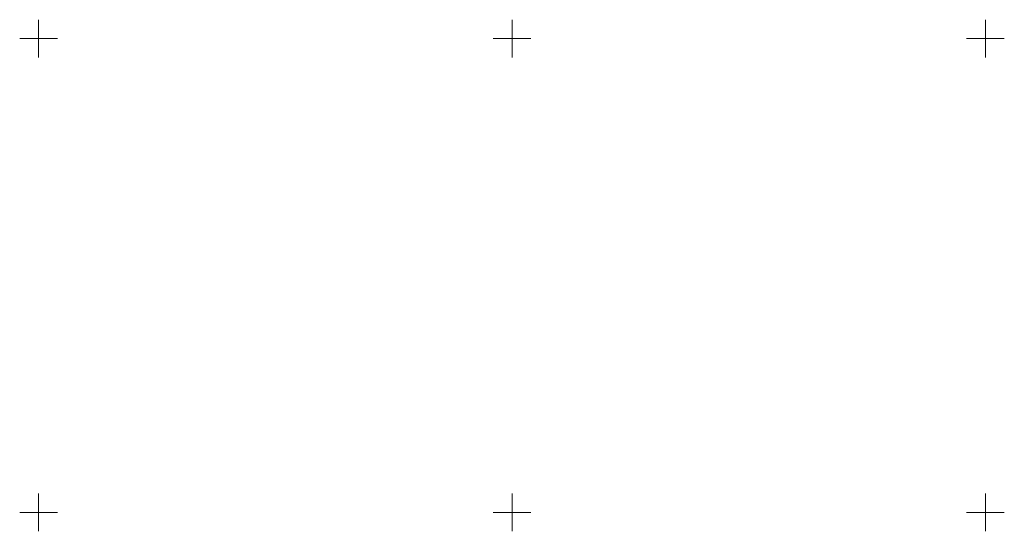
# Model space of a CAD drawing. Header units: millimetres. Extents: x 135944 to 142000, y 454200 to 456692.
# Tile 207 of 220: x 138448 to 138552, y 454698 to 454752. Entities that reach past the tile are written whole.
import ezdxf

# ---------------------------------------------------------------- set-up
doc = ezdxf.new("R2010")
doc.units = ezdxf.units.MM
doc.layers.get('0').update_dxf_attribs({"color": 251})
doc.layers.add('TotaalGBKN2013X$0$GBKN binnenstad 2009$0$SEMANT_ SYMB_', color=251, linetype='Continuous')

# ---------------------------------------------------------------- blocks, each defined once
blk = doc.blocks.new('TotaalGBKN2013X$0$A$C45A53C7B')
at = {"linetype": 'Continuous', "lineweight": 0}
for p, q in [((138500000, 454750000), (138500000, 454752000)), ((138550000, 454750000), (138550000, 454752000)), ((138500000, 454750000), (138500000, 454748000)), ((138500000, 454750000), (138502000, 454750000)), ((138548000, 454750000), (138550000, 454750000)), ((138550000, 454750000), (138552000, 454750000)), ((138550000, 454748000), (138550000, 454750000)), ((138500000, 454700000), (138500000, 454702000)), ((138550000, 454700000), (138550000, 454702000)), ((138500000, 454700000), (138500000, 454698000)), ((138500000, 454700000), (138502000, 454700000)), ((138548000, 454700000), (138550000, 454700000)), ((138550000, 454700000), (138552000, 454700000)), ((138550000, 454698000), (138550000, 454700000))]:
    blk.add_line(p, q, dxfattribs=at)
blk = doc.blocks.new('TotaalGBKN2013X$0$A$C7E336BC7')
at = {"linetype": 'Continuous', "lineweight": 0}
for p, q in [((138450000, 454750000), (138450000, 454752000)), ((138500000, 454750000), (138500000, 454752000)), ((138448000, 454750000), (138450000, 454750000)), ((138450000, 454750000), (138452000, 454750000)), ((138450000, 454748000), (138450000, 454750000)), ((138500000, 454750000), (138498000, 454750000)), ((138500000, 454750000), (138500000, 454748000)), ((138450000, 454700000), (138450000, 454702000)), ((138500000, 454700000), (138500000, 454702000)), ((138448000, 454700000), (138450000, 454700000)), ((138450000, 454700000), (138452000, 454700000)), ((138450000, 454698000), (138450000, 454700000)), ((138500000, 454700000), (138498000, 454700000)), ((138500000, 454700000), (138500000, 454698000))]:
    blk.add_line(p, q, dxfattribs=at)

msp = doc.modelspace()

# ---------------------------------------------------------------- block references
at = {"layer": 'TotaalGBKN2013X$0$GBKN binnenstad 2009$0$SEMANT_ SYMB_', "xscale": 0.0009999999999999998, "yscale": 0.0009999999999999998, "zscale": 0.0009999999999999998}
for name in ['TotaalGBKN2013X$0$A$C7E336BC7', 'TotaalGBKN2013X$0$A$C45A53C7B']:
    msp.add_blockref(name, (0, 0), dxfattribs=at)

doc.saveas('drawing.dxf')
